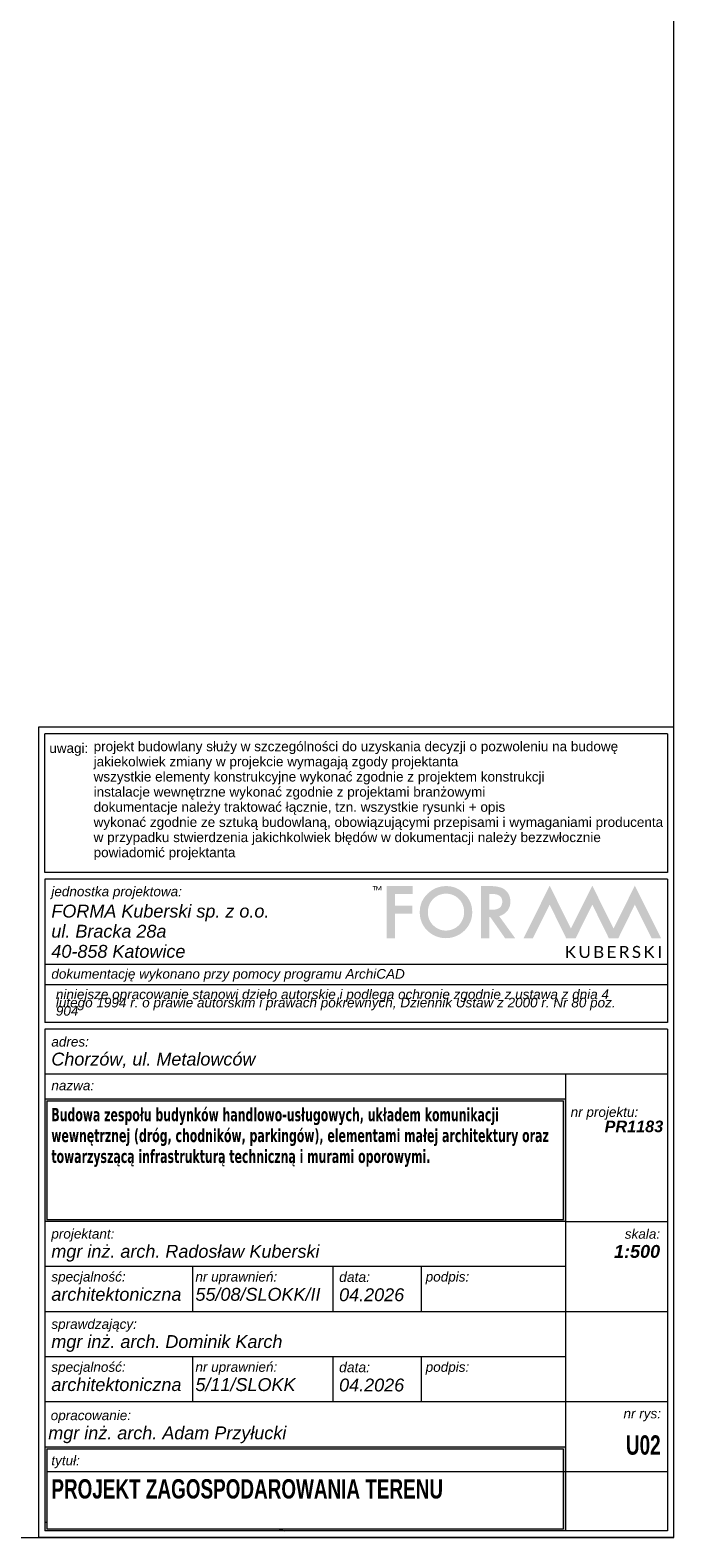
# Model space of a CAD drawing. Extents: x 3 to 280, y 3 to 294.
# Tile 3 of 15: x 157 to 207, y 3 to 120. Entities that reach past the tile are written whole.
import ezdxf
from ezdxf.xclip import XClip

# ---------------------------------------------------------------- set-up
doc = ezdxf.new("R2010")
doc.units = 0
doc.header["$MEASUREMENT"] = 0
doc.header["$XCLIPFRAME"] = 0
doc.layers.add('FORMA - Arch 01 - 820-G Rysunki Obrazki', color=7, linetype='Continuous')
doc.styles.add('STYL_AUTOMATYCZNY_1', font='arial.ttf')
doc.styles.add('STYL_AUTOMATYCZNY_2', font='arial.ttf')
doc.styles.add('STYL_AUTOMATYCZNY_4', font='arial.ttf', dxfattribs={"width": 0.7})
doc.styles.add('STYL_AUTOMATYCZNY_5', font='tahoma.ttf', dxfattribs={"width": 0.7})
picture_1 = doc.add_image_def('image1.tif', size_in_pixel=(6031, 4529))

# ---------------------------------------------------------------- blocks, each defined once
blk = doc.blocks.new('*X2')
at = {"color": 8, "linetype": 'Continuous', "lineweight": 13, "ltscale": 2}
for p, q in [((157.73, 4.52), (157.88, 4.56)), ((157.88, 4.56), (157.73, 4.52)), ((175.8, 4.03), (176.36, 3.88)), ((175.8, 4.03), (176.36, 3.88))]:
    blk.add_line(p, q, dxfattribs=at)
blk = doc.blocks.new('Wypełnienie_1', base_point=(0, 0))
at = {"linetype": 'Continuous', "lineweight": 13}
h = blk.add_hatch(color=8, dxfattribs=at)
h.paths.add_polyline_path([(157.73, 10.38), (157.73, 3.88), (198.13, 3.88), (198.13, 10.38)])
h.paths.add_polyline_path([(157.88, 10.23), (197.98, 10.23), (197.98, 4.03), (157.88, 4.03)], flags=0)
at = {"color": 8, "linetype": 'Continuous', "lineweight": 13, "ltscale": 2}
blk.add_blockref('*X2', (0, 0), dxfattribs=at)
blk = doc.blocks.new('Wypełnienie_2', base_point=(0, 0))
at = {"linetype": 'Continuous', "lineweight": 13}
h = blk.add_hatch(color=8, dxfattribs=at)
h.paths.add_polyline_path([(157.73, 37.37), (157.73, 27.88), (198.13, 27.88), (198.13, 37.37)])
h.paths.add_polyline_path([(157.88, 37.22), (197.98, 37.22), (197.98, 28.03), (157.88, 28.03)], flags=0)
blk = doc.blocks.new('Rysunek_1_4', base_point=(290898.11, 247147.31))
at = {"color": 7, "lineweight": 13}
image = blk.add_image(picture_1, insert=(10.71, 323.42), size_in_units=(255.31, 191.72), rotation=-102.1296, dxfattribs=at)
image.set_boundary_path([(-0.5, -0.5), (6030.5, 4528.5)])

msp = doc.modelspace()

# ---------------------------------------------------------------- hatches: boundary and pattern name
at = {"linetype": 'Continuous', "lineweight": 13, "ltscale": 2}
for points in [[(183.16, 53.85), (183.26, 53.85), (183.26, 53.56), (183.31, 53.56), (183.31, 53.85), (183.41, 53.85), (183.41, 53.89), (183.16, 53.89)], [(183.77, 53.89), (183.64, 53.63), (183.51, 53.89), (183.46, 53.89), (183.46, 53.89), (183.46, 53.56), (183.5, 53.56), (183.5, 53.8), (183.63, 53.56), (183.66, 53.56), (183.78, 53.8), (183.78, 53.56), (183.83, 53.56), (183.83, 53.89), (183.82, 53.89)], [(184.25, 49.85), (184.89, 49.85), (184.89, 51.75), (186.24, 51.75), (186.24, 52.36), (184.89, 52.36), (184.89, 53.28), (186.28, 53.28), (186.28, 53.89), (184.25, 53.89)], [(204.81, 49.85), (205.54, 49.85), (203.51, 53.92), (201.86, 50.59), (200.21, 53.92), (198.55, 50.59), (196.9, 53.92), (194.88, 49.85), (195.6, 49.85), (196.9, 52.45), (198.18, 49.85), (198.92, 49.85), (200.21, 52.45), (201.49, 49.85), (202.23, 49.85), (203.51, 52.45)], [(198.54, 48.79, 0.101303), (198.51, 48.8, 0.066881), (198.53, 48.82, 0.0278), (198.56, 48.85), (198.92, 49.25), (198.81, 49.25, 0.118054), (198.77, 49.24, 0.093914), (198.75, 49.22), (198.43, 48.87, -0.115366), (198.4, 48.85, -0.100772), (198.36, 48.84), (198.32, 48.84), (198.32, 49.25), (198.19, 49.25), (198.19, 48.31), (198.32, 48.31), (198.32, 48.74), (198.37, 48.74, -0.037332), (198.4, 48.74, -0.076011), (198.42, 48.73, -0.068662), (198.43, 48.72, -0.026024), (198.45, 48.71), (198.77, 48.34, 0.010327), (198.78, 48.33, 0.075113), (198.79, 48.32, 0.060716), (198.81, 48.31, 0.056452), (198.83, 48.31), (198.94, 48.31), (198.57, 48.76, 0.039062)], [(199.87, 48.68, -0.082384), (199.85, 48.57, -0.103145), (199.8, 48.49, -0.110054), (199.72, 48.43, -0.102262), (199.62, 48.41, -0.102407), (199.51, 48.43, -0.1085), (199.44, 48.49, -0.101976), (199.39, 48.57, -0.081853), (199.37, 48.68), (199.37, 49.25), (199.24, 49.25), (199.24, 48.68, 0.089428), (199.27, 48.53, 0.101913), (199.35, 48.41, 0.10451), (199.46, 48.33, 0.098661), (199.62, 48.3, 0.098661), (199.78, 48.33, 0.104812), (199.89, 48.41, 0.100774), (199.97, 48.53, 0.08906), (199.99, 48.68), (199.99, 49.25), (199.87, 49.25)], [(201.43, 48.31), (202.01, 48.31), (202.01, 48.41), (201.55, 48.41), (201.55, 48.74), (201.92, 48.74), (201.92, 48.83), (201.55, 48.83), (201.55, 49.15), (202.01, 49.15), (202.01, 49.25), (201.43, 49.25)], [(203.86, 48.76, 0.073727), (203.79, 48.81, 0.022661), (203.71, 48.84, 0.001624), (203.63, 48.87, -0.050407), (203.55, 48.9, -0.101834), (203.5, 48.94, -0.162278), (203.48, 49.01, -0.101437), (203.49, 49.07, -0.111835), (203.53, 49.11, -0.09946), (203.58, 49.14, -0.084842), (203.66, 49.16, -0.084164), (203.74, 49.14, -0.049138), (203.79, 49.12, -0.028511), (203.83, 49.1, 0.060544), (203.84, 49.09, 0.101364), (203.85, 49.08, 0.157827), (203.87, 49.09, 0.094065), (203.88, 49.1), (203.91, 49.16, 0.102182), (203.8, 49.24, 0.091901), (203.66, 49.26, 0.095508), (203.53, 49.24, 0.099072), (203.44, 49.18, 0.100643), (203.38, 49.1, 0.098216), (203.37, 49, 0.106855), (203.38, 48.9, 0.103303), (203.44, 48.83, 0.080186), (203.51, 48.78, 0.026095), (203.59, 48.75, 0.000684), (203.65, 48.73, -0.000078), (203.67, 48.72, -0.05641), (203.74, 48.69, -0.106173), (203.8, 48.65, -0.155185), (203.81, 48.58, -0.099216), (203.8, 48.51, -0.109038), (203.76, 48.45, -0.101102), (203.7, 48.42, -0.085027), (203.62, 48.41, -0.09381), (203.53, 48.42, -0.053931), (203.47, 48.45, -0.02637), (203.42, 48.49, 0.066002), (203.41, 48.5, 0.109042), (203.39, 48.5, 0.145236), (203.37, 48.5, 0.093388), (203.36, 48.48), (203.32, 48.42, 0.099895), (203.45, 48.33, 0.104143), (203.62, 48.3, 0.093688), (203.75, 48.32, 0.102478), (203.85, 48.39, 0.105197), (203.91, 48.48, 0.093172), (203.93, 48.6, 0.112896), (203.91, 48.69, 0.102355)], [(204.64, 48.79, 0.09921), (204.61, 48.8, 0.066881), (204.63, 48.82, 0.0278), (204.66, 48.85), (205.02, 49.25), (204.91, 49.25, 0.118053), (204.88, 49.24, 0.094786), (204.85, 49.22), (204.53, 48.87, -0.114652), (204.51, 48.85, -0.100772), (204.47, 48.84), (204.42, 48.84), (204.42, 49.25), (204.29, 49.25), (204.29, 48.31), (204.42, 48.31), (204.42, 48.74), (204.48, 48.74, -0.037332), (204.5, 48.74, -0.076011), (204.52, 48.73, -0.068662), (204.54, 48.72, -0.028014), (204.55, 48.71), (204.88, 48.34, 0.010327), (204.89, 48.33, 0.075113), (204.9, 48.32, 0.059947), (204.91, 48.31, 0.055724), (204.93, 48.31), (205.04, 48.31), (204.67, 48.76, 0.03707)], [(205.38, 48.31), (205.51, 48.31), (205.51, 49.25), (205.38, 49.25)]]:
    msp.add_hatch(color=8, dxfattribs=at).paths.add_polyline_path(points)
h = msp.add_hatch(color=8, dxfattribs=at)
h.paths.add_polyline_path([(186.97, 52.65, 0.101189), (186.82, 51.89, 0.048549), (186.86, 51.44, 0.054522), (186.99, 51.04, 0.11056), (187.48, 50.37, 0.087247), (188.12, 49.98, 0.092204), (188.84, 49.85, 0.09624), (189.62, 50, 0.097608), (190.29, 50.44, 0.10018), (190.74, 51.09, 0.100025), (190.89, 51.86, 0.099314), (190.74, 52.64, 0.098236), (190.29, 53.29, 0.097934), (189.64, 53.74, 0.099073), (188.87, 53.89, 0.097375), (188.09, 53.74, 0.09746), (187.43, 53.3, 0.098478)])
h.paths.add_polyline_path([(187.55, 51.3, -0.097227), (187.45, 51.88, -0.198912), (187.86, 52.89, -0.200494), (188.86, 53.3, -0.20202), (189.86, 52.89, -0.100382), (190.16, 52.43, -0.095057), (190.26, 51.87, -0.196581), (189.85, 50.85, -0.199682), (188.84, 50.44, -0.099264), (188.33, 50.54, -0.093215), (187.87, 50.84, -0.104964)], flags=0)
h = msp.add_hatch(color=8, dxfattribs=at)
h.paths.add_polyline_path([(191.57, 53.89), (191.57, 49.85), (192.22, 49.85), (192.22, 51.49), (192.29, 51.49), (193.43, 49.86), (193.44, 49.85), (194.22, 49.85), (192.98, 51.56, 0.167582), (193.6, 51.95, 0.087872), (193.79, 52.29, 0.080664), (193.85, 52.69, 0.104867), (193.75, 53.19, 0.11202), (193.46, 53.58, 0.063058), (193.25, 53.72, 0.048634), (192.99, 53.81, 0.036432), (192.67, 53.87, 0.027487), (192.3, 53.89)])
h.paths.add_polyline_path([(192.39, 52.05), (192.22, 52.05), (192.22, 53.28), (192.41, 53.28, -0.058921), (192.77, 53.24, -0.09908), (193.02, 53.13, -0.130025), (193.17, 52.95, -0.106185), (193.22, 52.69, -0.102519), (193.17, 52.41, -0.12895), (193.02, 52.21, -0.101538), (192.76, 52.09, -0.061179)], flags=0)
h = msp.add_hatch(color=8, dxfattribs=at)
h.paths.add_polyline_path([(200.4, 49.25), (200.4, 48.31), (200.73, 48.31, 0.076324), (200.87, 48.33, 0.098494), (200.97, 48.39, 0.113318), (201.04, 48.47, 0.105985), (201.06, 48.58, 0.195804), (201, 48.72, 0.087933), (200.94, 48.77, 0.062584), (200.85, 48.79, 0.070957), (200.93, 48.83, 0.080044), (200.98, 48.88, 0.087571), (201.01, 48.94, 0.081156), (201.03, 49.01, 0.100333), (201.01, 49.11, 0.128299), (200.95, 49.19, 0.099424), (200.84, 49.23, 0.065877), (200.69, 49.25)])
h.paths.add_polyline_path([(200.73, 48.41), (200.52, 48.41), (200.52, 48.74), (200.72, 48.74, -0.066519), (200.82, 48.73, -0.106047), (200.88, 48.7, -0.224918), (200.93, 48.58, -0.089729), (200.92, 48.51, -0.117356), (200.88, 48.46, -0.105036), (200.82, 48.42, -0.078365)], flags=0)
h.paths.add_polyline_path([(200.52, 49.15), (200.69, 49.15, -0.061255), (200.79, 49.14, -0.103729), (200.85, 49.11, -0.131108), (200.89, 49.06, -0.097461), (200.9, 48.99, -0.099436), (200.89, 48.93, -0.125005), (200.85, 48.87, -0.099059), (200.78, 48.84, -0.073467), (200.69, 48.83), (200.52, 48.83)], flags=0)
h = msp.add_hatch(color=8, dxfattribs=at)
h.paths.add_polyline_path([(202.39, 49.25), (202.39, 48.31), (202.51, 48.31), (202.51, 48.7), (202.61, 48.7, -0.043282), (202.63, 48.7, -0.077896), (202.65, 48.7, -0.11954), (202.67, 48.67), (202.92, 48.34, 0.261928), (202.97, 48.31), (203.08, 48.31), (202.81, 48.68, 0.108571), (202.76, 48.72, 0.072255), (202.86, 48.76, 0.085745), (202.93, 48.82, 0.091875), (202.98, 48.9, 0.087414), (203, 48.99, 0.100395), (202.98, 49.1, 0.1244), (202.91, 49.18, 0.102483), (202.81, 49.23, 0.06791), (202.65, 49.25)])
h.paths.add_polyline_path([(202.51, 49.15), (202.65, 49.15, -0.063388), (202.75, 49.14, -0.101064), (202.82, 49.11, -0.232745), (202.87, 48.98, -0.100843), (202.86, 48.91, -0.11569), (202.81, 48.85, -0.10152), (202.74, 48.81, -0.076882), (202.65, 48.8), (202.51, 48.8)], flags=0)

# ---------------------------------------------------------------- linework, layer by layer
at = {"color": 7, "linetype": 'Continuous', "lineweight": 13, "ltscale": 2}
for p, q in [((206.54, 3.38), (206.54, 294.09)), ((157.23, 66.21), (157.23, 3.34)), ((206.54, 66.21), (157.23, 66.21)), ((157.73, 54.94), (157.73, 65.71)), ((206.04, 65.71), (157.73, 65.71)), ((206.04, 65.71), (206.04, 54.94)), ((206.54, 3.38), (206.54, 66.21)), ((206.04, 54.94), (157.73, 54.94)), ((206.04, 54.42), (157.73, 54.42)), ((157.73, 54.42), (157.73, 43.31)), ((206.04, 54.42), (206.04, 43.31)), ((206.04, 47.81), (157.73, 47.81)), ((206.04, 47.81), (157.73, 47.81)), ((206.04, 46.23), (157.73, 46.23)), ((197.99, 46.23), (157.73, 46.23)), ((206.04, 43.31), (157.73, 43.31)), ((157.73, 42.8), (157.73, 10.38)), ((206.04, 42.8), (157.73, 42.8)), ((206.04, 42.8), (206.04, 10.38)), ((206.04, 39.3), (157.73, 39.3)), ((206.04, 39.3), (157.73, 39.3)), ((198.13, 39.3), (198.13, 10.38)), ((198.13, 37.37), (157.73, 37.37)), ((157.88, 37.22), (157.88, 28.03)), ((197.98, 37.22), (157.88, 37.22)), ((197.98, 28.03), (197.98, 37.22)), ((198.13, 27.88), (157.73, 27.88)), ((157.88, 28.03), (197.98, 28.03)), ((198.13, 27.88), (206.04, 27.88)), ((198.13, 24.38), (157.73, 24.38)), ((169.19, 24.38), (169.19, 20.88)), ((180.08, 24.38), (180.08, 20.88)), ((186.94, 24.38), (186.94, 20.88)), ((198.13, 20.88), (157.73, 20.88)), ((198.13, 20.88), (157.73, 20.88)), ((157.73, 20.88), (157.73, 10.38)), ((206.04, 20.88), (198.13, 20.88)), ((198.13, 20.88), (198.13, 10.38)), ((198.13, 17.38), (157.73, 17.38)), ((169.19, 17.38), (169.19, 13.88)), ((180.08, 17.38), (180.08, 13.88)), ((186.94, 17.38), (186.94, 13.88)), ((198.13, 13.88), (157.73, 13.88)), ((206.04, 13.88), (198.13, 13.88)), ((157.73, 10.38), (157.73, 3.88)), ((198.13, 10.38), (157.73, 10.38)), ((198.13, 10.38), (157.73, 10.38)), ((198.13, 10.38), (157.73, 10.38)), ((157.88, 10.23), (157.88, 4.03)), ((197.98, 10.23), (157.88, 10.23)), ((197.98, 4.03), (197.98, 10.23)), ((198.13, 10.38), (198.13, 3.88)), ((206.04, 10.38), (206.04, 3.88)), ((206.04, 8.45), (157.88, 8.45)), ((206.04, 3.88), (157.73, 3.88)), ((157.88, 4.03), (197.98, 4.03)), ((3, 3.38), (206.54, 3.38)), ((157.23, 3.38), (206.54, 3.38)), ((206.54, 3.38), (157.23, 3.38))]:
    msp.add_line(p, q, dxfattribs=at)

# ---------------------------------------------------------------- block references
at = {"color": 8, "linetype": 'Continuous', "lineweight": 13, "ltscale": 2}
for name in ['Wypełnienie_2', 'Wypełnienie_1']:
    msp.add_blockref(name, (0, 0), dxfattribs=at)
at = {"layer": 'FORMA - Arch 01 - 820-G Rysunki Obrazki', "color": 7, "linetype": 'Continuous', "lineweight": 13, "ltscale": 2}
ref = msp.add_blockref('Rysunek_1_4', (290898.11, 247147.31), dxfattribs=at)
XClip(ref).set_block_clipping_path([(4.1650380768, 63.6887850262), (77.4469620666, 63.6887850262), (77.4469620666, 75.4853690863), (153.687856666, 75.4853690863), (153.687856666, 184.247843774), (184.9384334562, 184.247843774), (184.9384334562, 199.5085007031), (152.4292346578, 199.5085007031), (152.4292346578, 292.9633933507), (4.1650380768, 292.9633933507)])

# ---------------------------------------------------------------- texts
at = {"color": 7, "linetype": 'Continuous', "lineweight": 13}
for s, insert, char_height, width, attachment_point, line_spacing_factor, style in [('\\A1;{\\pql;\\fArial|b0|i0|c238|p0;\\W1.000000;projekt budowlany służy w szczególności do uzyskania decyzji o pozwoleniu na budowę\\P\\pql;\\fArial|b0|i0|c238|p0;\\W1.000000;jakiekolwiek zmiany w projekcie wymagają zgody projektanta\\P\\pql;\\fArial|b0|i0|c238|p0;\\W1.000000;wszystkie elementy konstrukcyjne wykonać zgodnie z projektem konstrukcji\\P\\pql;\\fArial|b0|i0|c238|p0;\\W1.000000;instalacje wewnętrzne wykonać zgodnie z projektami branżowymi\\P\\pql;\\fArial|b0|i0|c238|p0;\\W1.000000;dokumentacje należy traktować łącznie, tzn. wszystkie rysunki + opis\\P\\pql;\\fArial|b0|i0|c238|p0;\\W1.000000;wykonać zgodnie ze sztuką budowlaną, obowiązującymi przepisami i wymaganiami producenta\\P\\pql;\\fArial|b0|i0|c238|p0;\\W1.000000;w przypadku stwierdzenia jakichkolwiek błędów w dokumentacji należy bezzwłocznie powiadomić projektanta}', (161.51, 55.9), 0.75, 44.5299, 7, 0.939685, 'STYL_AUTOMATYCZNY_2'), ('\\A1;{\\pql;\\fArial|b0|i1|c238|p0;\\W1.000000;niniejsze opracowanie stanowi dzieło autorskie i podlega ochronie zgodnie z ustawą z dnia 4 lutego 1994 r.\\fArial|b0|i1|c238|p0;\\W1.000000; \\fArial|b0|i1|c238|p0;\\W1.000000;o prawie autorskim i prawach pokrewnych, Dziennik Ustaw z 2000 r. Nr 80 poz. 904}', (158.58, 43.83), 0.75, 45.2645, 7, 0.512247, 'STYL_AUTOMATYCZNY_1'), ('\\A1;{\\pql;\\fTahoma|b1|i0|c238|p0;\\W0.700000;Budowa zespołu budynków handlowo-usługowych, układem komunikacji wewnętrznej (dróg, chodników, parkingów), elementami małej architektury oraz towarzyszącą infrastrukturą techniczną i murami oporowymi.}', (158.23, 36.68), 1.02826, 39.1193, 1, 0.943314, 'STYL_AUTOMATYCZNY_5'), ('\\A1;{\\pqr;\\fArial|b0|i1|c238|p0;\\W1.000000;nr projektu:\\fArial|b1|i1|c238|p0;\\H1.333333x;\\W1.000000;        \\fArial|b1|i1|c238|p0;\\H0.900000x;\\W1.000000;PR1183}', (205.71, 36.74), 0.75, 7.5715, 3, 0.830292, 'STYL_AUTOMATYCZNY_1')]:
    msp.add_mtext(s, dxfattribs=dict(at, insert=insert, char_height=char_height, width=width, attachment_point=attachment_point, line_spacing_factor=line_spacing_factor, style=style))
for s, insert, char_height, attachment_point, style in [('\\A1;{\\pql;\\fArial|b0|i0|c238|p0;\\W1.000000;uwagi:}', (158.07, 63.99), 0.75, 7, 'STYL_AUTOMATYCZNY_2'), ('\\A1;{\\pql;\\fArial|b0|i1|c238|p0;\\W1.000000;jednostka projektowa:}', (158.23, 53.36), 0.75, 4, 'STYL_AUTOMATYCZNY_1'), ('\\A1;{\\pql;\\fArial|b0|i1|c238|p0;\\W1.000000;dokumentację wykonano przy pomocy programu ArchiCAD}', (158.23, 46.48), 0.75, 7, 'STYL_AUTOMATYCZNY_1'), ('\\A1;{\\pql;\\fArial|b0|i1|c238|p0;\\W1.000000;nazwa: }', (158.23, 38.42), 0.75, 4, 'STYL_AUTOMATYCZNY_1'), ('\\A1;{\\pql;\\fArial|b0|i1|c238|p0;\\W1.000000;specjalność:}', (158.23, 23.48), 0.75, 4, 'STYL_AUTOMATYCZNY_1'), ('\\A1;{\\pql;\\fArial|b0|i1|c238|p0;\\W1.000000;nr uprawnień:}', (169.41, 23.48), 0.75, 4, 'STYL_AUTOMATYCZNY_1'), ('\\A1;{\\pql;\\fArial|b0|i1|c238|p0;\\W1.000000;podpis:}', (187.28, 23.48), 0.75, 4, 'STYL_AUTOMATYCZNY_1'), ('\\A1;{\\pql;\\fArial|b0|i1|c238|p0;\\W1.000000;architektoniczna}', (158.23, 22.22), 1, 4, 'STYL_AUTOMATYCZNY_1'), ('\\A1;{\\pql;\\fArial|b0|i1|c238|p0;\\W1.000000;55/08/SLOKK/II}', (169.41, 22.22), 1, 4, 'STYL_AUTOMATYCZNY_1'), ('\\A1;{\\pql;\\fArial|b0|i1|c238|p0;\\W1.000000;specjalność:}', (158.23, 16.48), 0.75, 4, 'STYL_AUTOMATYCZNY_1'), ('\\A1;{\\pql;\\fArial|b0|i1|c238|p0;\\W1.000000;nr uprawnień:}', (169.41, 16.48), 0.75, 4, 'STYL_AUTOMATYCZNY_1'), ('\\A1;{\\pql;\\fArial|b0|i1|c238|p0;\\W1.000000;podpis:}', (187.28, 16.48), 0.75, 4, 'STYL_AUTOMATYCZNY_1'), ('\\A1;{\\pql;\\fArial|b0|i1|c238|p0;\\W1.000000;architektoniczna}', (158.23, 15.22), 1, 4, 'STYL_AUTOMATYCZNY_1'), ('\\A1;{\\pql;\\fArial|b0|i1|c238|p0;\\W1.000000;5/11/SLOKK}', (169.41, 15.22), 1, 4, 'STYL_AUTOMATYCZNY_1'), ('\\A1;{\\pql;\\fArial|b0|i1|c238|p0;\\W1.000000;opracowanie:}', (158.18, 12.73), 0.75, 4, 'STYL_AUTOMATYCZNY_1'), ('\\A1;{\\pqr;\\fArial|b0|i1|c238|p0;\\W1.000000;nr rys:}', (205.54, 12.87), 0.75, 6, 'STYL_AUTOMATYCZNY_1'), ('\\A1;{\\pql;\\fArial|b0|i1|c238|p0;\\W1.000000;mgr inż. arch. Adam Przyłucki}', (157.99, 11.33), 1, 4, 'STYL_AUTOMATYCZNY_1'), ('\\A1;{\\pqr;\\fArial|b1|i0|c238|p0;\\W0.700000;U02}', (205.51, 9.77), 1.5, 9, 'STYL_AUTOMATYCZNY_4'), ('\\A1;{\\pql;\\fArial|b0|i1|c238|p0;\\W1.000000;tytuł:}', (158.23, 9.23), 0.75, 4, 'STYL_AUTOMATYCZNY_1'), ('\\A1;{\\pql;\\fArial|b1|i0|c238|p0;\\W0.700000;PROJEKT ZAGOSPODAROWANIA TERENU}', (158.23, 7.89), 1.5, 1, 'STYL_AUTOMATYCZNY_4')]:
    msp.add_mtext(s, dxfattribs=dict(at, insert=insert, char_height=char_height, attachment_point=attachment_point, style=style))
at = {"color": 7, "linetype": 'Continuous', "lineweight": 13, "style": 'STYL_AUTOMATYCZNY_1'}
for s, insert, char_height, attachment_point, line_spacing_factor in [('\\A1;{\\pql;\\fArial|b0|i1|c238|p0;\\W1.000000;FORMA Kuberski sp. z o.o.\\P\\pql;\\fArial|b0|i1|c238|p0;\\W1.000000;ul. Bracka 28a\\P\\pql;\\fArial|b0|i1|c238|p0;\\W1.000000;40-858 Katowice}', (158.23, 52.45), 1, 1, 0.936511), ('\\A1;{\\pql;\\fArial|b0|i1|c238|p0;\\W1.000000;adres:\\P\\pql;\\fArial|b0|i1|c238|p0;\\H1.333333x;\\W1.000000;Chorzów, ul. Metalowców}', (158.23, 40.99), 0.75, 4, 0.977582), ('\\A1;{\\pql;\\fArial|b0|i1|c238|p0;\\W1.000000;projektant:\\P\\pql;\\fArial|b0|i1|c238|p0;\\H1.333333x;\\W1.000000;mgr inż. arch.\\fArial|b0|i1|c238|p0;\\W1.000000; \\fArial|b0|i1|c238|p0;\\W1.000000;Radosław\\fArial|b0|i1|c238|p0;\\W1.000000; \\fArial|b0|i1|c238|p0;\\W1.000000;Kuberski}', (158.23, 26.03), 0.75, 4, 0.987578), ('\\A1;{\\pqr;\\fArial|b0|i1|c238|p0;\\W1.000000;skala:\\P\\pqr;\\fArial|b1|i1|c238|p0;\\H1.333333x;\\W1.000000;1:500}', (205.47, 27.29), 0.75, 3, 0.986361), ('\\A1;{\\pql;\\fArial|b0|i1|c238|p0;\\W1.000000;data:\\P\\pql;\\fArial|b0|i1|c238|p0;\\H1.295714x;\\W1.000000;04.2026}', (180.56, 23.96), 0.7718, 1, 0.983795), ('\\A1;{\\pql;\\fArial|b0|i1|c238|p0;\\W1.000000;sprawdzający\\fArial|b0|i1|c238|p0;\\W1.000000;:\\P\\pql;\\fArial|b0|i1|c238|p0;\\H1.333333x;\\W1.000000;mgr inż. arch.\\fArial|b0|i1|c238|p0;\\W1.000000; \\fArial|b0|i1|c238|p0;\\W1.000000;Dominik\\fArial|b0|i1|c238|p0;\\W1.000000; \\fArial|b0|i1|c238|p0;\\W1.000000;Karch}', (158.23, 19.03), 0.75, 4, 0.987578), ('\\A1;{\\pql;\\fArial|b0|i1|c238|p0;\\W1.000000;data:\\P\\pql;\\fArial|b0|i1|c238|p0;\\H1.295714x;\\W1.000000;04.2026}', (180.56, 16.96), 0.7718, 1, 0.983795)]:
    msp.add_mtext(s, dxfattribs=dict(at, insert=insert, char_height=char_height, attachment_point=attachment_point, line_spacing_factor=line_spacing_factor))

doc.saveas('drawing.dxf')
